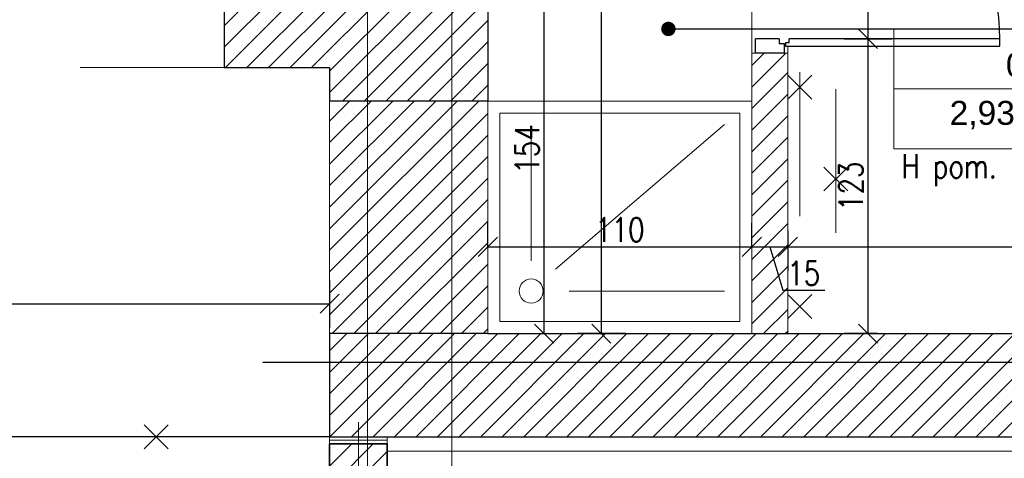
# Model space of a CAD drawing. Header units: millimetres. Extents: x -66901 to 936319, y -323998 to 488548.
# Tile 43 of 84: x 746547 to 750652, y 72502 to 74331. Entities that reach past the tile are written whole.
import ezdxf
from ezdxf import colors
from ezdxf.entities.mleader import LeaderData, LeaderLine
from ezdxf.enums import TextEntityAlignment as Align
from ezdxf.lldxf.tags import DXFTag
from ezdxf.math import Vec2, Vec3

# ---------------------------------------------------------------- set-up
doc = ezdxf.new("R2010")
doc.units = ezdxf.units.MM
doc.header["$LTSCALE"] = 5
doc.header["$MEASUREMENT"] = 0
doc.linetypes.add('ACAD_ISO03W100', pattern=[30, 12, -18])
doc.linetypes.add('ACAD_ISO04W100', pattern=[30, 24, -3, 0, -3])
for name, color, linetype, lineweight, true_color in [('A_DZIAŁOWA_PROJEKTOWANE', 7, 'Continuous', 18, 0x007cb0), ('A_HATCH', 7, 'Continuous', 5, 0x999999), ('A_HATCH_PROJEKTOWANE', 7, 'Continuous', 9, 0x0089b6), ('A_IZOLEACJA TERMI_PROJEKTOWANA', 7, 'Continuous', 15, 0x6093ac), ('A_ŚCIANY NOWOPROJEKTOWANE', 140, 'Continuous', 35, 0x00bfff)]:
    doc.layers.add(name, color=color, linetype=linetype, lineweight=lineweight, true_color=true_color)
for name, color, linetype, lineweight in [('A_KONST_ISTNIEJĄCE', 83, 'Continuous', 25), ('A_OPISY', 44, 'Continuous', 9), ('A_OSIE KONSTRUKCYJNE', 150, 'ACAD_ISO04W100', 5), ('A_WIDOK', 141, 'Continuous', 13), ('A_WIDOK-NAD', 221, 'DASHED', 13), ('A_WYMIAROWANIE', 7, 'Continuous', 9), ('A_WYPOSAŻENIE', 181, 'Continuous', 9)]:
    doc.layers.add(name, color=color, linetype=linetype, lineweight=lineweight)
doc.layers.add('A_NIEWIDOCZNE  POMOCNICZE', color=252, linetype='ACAD_ISO03W100', lineweight=5, plot=False)
doc.layers.add('K-S$UPY', color=4, linetype='Continuous')
doc.layers.add('K-WYMIARY', color=254, linetype='Continuous')
doc.styles.add('ARIAL', font='arial.ttf')
doc.styles.get("Standard").update_dxf_attribs({"font": 'simplex.shx', "width": 0.8})
doc.linetypes.add('BATTING', pattern='A,0.0001,-0.1,[134,ltypeshp.shx,S=0.1,R=0,X=-0.1,Y=0],-0.2,[134,ltypeshp.shx,S=0.1,R=180,X=0.1,Y=0],-0.1', length=0.4001)
tags = doc.linetypes.add('DASHED', pattern=[0.75, 0.5, -0.25]).pattern_tags.tags
tags[6:7] = [DXFTag(74, 4), DXFTag(75, 0), DXFTag(340, '0'), DXFTag(46, 1.0), DXFTag(50, 0.0), DXFTag(44, 0.0), DXFTag(45, 0.0)]
tags[4:5] = [DXFTag(74, 4), DXFTag(75, 0), DXFTag(340, '0'), DXFTag(46, 1.0), DXFTag(50, 0.0), DXFTag(44, 0.0), DXFTag(45, 0.0)]
doc.dimstyles.new('1 do 100', dxfattribs={"dimtxt": 10, "dimasz": 8, "dimexe": 10, "dimexo": 10, "dimgap": 2, "dimtad": 1, "dimdec": 0, "dimtxsty": 'Standard', "dimblk": 'OBLIQUE', "dimcen": 2.5, "dimadec": 0, "dimazin": 0, "dimtfac": 1, "dimtdec": 0, "dimtmove": 0, "dimatfit": 3, "dimldrblk": 'OBLIQUE', "dimfxl": 10, "dimfxlon": 1, "dimarcsym": 0})
pattern_1 = [(45, (-15049.4887, -19245.573), (-4.490128, 4.490128), [])]
pattern_2 = [(45, (-16376.026, -21976.125), (-4.490128, 4.490128), [])]

# ---------------------------------------------------------------- blocks, each defined once
blk = doc.blocks.new('OSI')
at = {"layer": 'A_OSIE KONSTRUKCYJNE', "ltscale": 2}
for p, q in [((18349.85, 22227.01), (18349.85, 19966.92)), ((18384.92, 22227.01), (18384.92, 19966.92)), ((18307.7, 20573.12), (19027.17, 20573.12)), ((18346.03, 20548.25), (18346.03, 20014.4))]:
    blk.add_line(p, q, dxfattribs=at)
blk = doc.blocks.new('ROZBIÓRKI_DOM')
at = {"layer": 'A_OPISY', "color": 22, "linetype": 'ACAD_ISO03W100', "true_color": 0xe22908}
for p, q in [((19762.15, 7872.89), (19762.15, 7613.89)), ((19777.15, 7865.89), (19777.15, 7613.89)), ((19757.15, 7721.63), (19767.15, 7711.63)), ((19757.15, 7711.63), (19767.15, 7721.63)), ((19772.15, 7683.38), (19782.15, 7673.38)), ((19772.15, 7673.38), (19782.15, 7683.38)), ((19757.15, 7630.26), (19767.15, 7620.26)), ((19757.15, 7620.26), (19767.15, 7630.26)), ((19488.89, 7575.89), (19498.89, 7565.89)), ((19488.89, 7565.89), (19498.89, 7575.89))]:
    blk.add_line(p, q, dxfattribs=at)
blk.add_lwpolyline([(19566.15, 7570.89), (19121.15, 7570.89), (19121.15, 7724.89)], dxfattribs=at)
blk = doc.blocks.new('_Oblique')
at = {"color": 0, "linetype": 'ByBlock', "lineweight": -2}
blk.add_line((-0.5, -0.5), (0.5, 0.5), dxfattribs=at)
blk = doc.blocks.new('*D509')
at = {"layer": 'A_WYMIAROWANIE', "color": 0, "lineweight": -2, "ltscale": 2, "transparency": 16777216}
for p, q in [((15417.55, 18571.66), (15397.55, 18571.66)), ((15407.55, 18209.66), (15407.55, 18571.66)), ((15417.55, 18209.66), (15397.55, 18209.66))]:
    blk.add_line(p, q, dxfattribs=at)
at = {"layer": 'Defpoints', "color": 0, "ltscale": 2, "transparency": 16777216}
for p in [(15407.55, 18571.66), (15451.54, 18571.66), (15451.54, 18209.66)]:
    blk.add_point(p, dxfattribs=at)
at = {"layer": 'A_WYMIAROWANIE', "color": 0, "lineweight": -2, "ltscale": 2, "transparency": 16777216, "xscale": 8, "yscale": 8, "zscale": 8}
for p, rotation in [((15407.55, 18571.66), 90), ((15407.55, 18209.66), 270)]:
    blk.add_blockref('_Oblique', p, dxfattribs=dict(at, rotation=rotation))
at = {"layer": 'A_WYMIAROWANIE', "color": 0, "ltscale": 2, "transparency": 16777216, "insert": (15400.44, 18390.66), "char_height": 10, "attachment_point": 5, "rotation": 90}
blk.add_mtext('362', dxfattribs=at)
blk = doc.blocks.new('*D510')
at = {"layer": 'A_WYMIAROWANIE', "color": 0, "lineweight": -2, "ltscale": 2, "transparency": 16777216}
for p, q in [((15373.71, 18363.66), (15393.71, 18363.66)), ((15383.71, 18209.66), (15383.71, 18363.66)), ((15373.71, 18209.66), (15393.71, 18209.66))]:
    blk.add_line(p, q, dxfattribs=at)
at = {"layer": 'Defpoints', "color": 0, "ltscale": 2, "transparency": 16777216}
for p in [(15360.26, 18363.66), (15383.71, 18363.66), (15360.26, 18209.66)]:
    blk.add_point(p, dxfattribs=at)
at = {"layer": 'A_WYMIAROWANIE', "color": 0, "lineweight": -2, "ltscale": 2, "transparency": 16777216, "xscale": 8, "yscale": 8, "zscale": 8}
for p, rotation in [((15383.71, 18363.66), 90), ((15383.71, 18209.66), 270)]:
    blk.add_blockref('_Oblique', p, dxfattribs=dict(at, rotation=rotation))
at = {"layer": 'A_WYMIAROWANIE', "color": 0, "ltscale": 2, "transparency": 16777216, "insert": (15376.61, 18286.66), "char_height": 10, "attachment_point": 5, "rotation": 90}
blk.add_mtext('154', dxfattribs=at)
blk = doc.blocks.new('*U595')
at = {"lineweight": 5}
for p, q in [((-75, -25), (-75, 25)), ((-75, 25), (0, 25)), ((0, 0), (0, 25)), ((0, 25), (91.58, 25)), ((91.58, 25), (91.58, -25)), ((-75, -25), (0, -25)), ((91.58, -25), (0, -25))]:
    blk.add_line(p, q, dxfattribs=at)
at = {"lineweight": 5, "ltscale": 18.5}
for p, q in [((0, 25), (0, -25)), ((-75, 0), (91.58, 0))]:
    blk.add_line(p, q, dxfattribs=at)
at = {"lineweight": 5, "ltscale": 18.5, "insert": (-5, -10.38), "char_height": 10, "attachment_point": 6, "style": 'ARIAL'}
blk.add_mtext('\\A1;m²', dxfattribs=at)
at = {"lineweight": 5, "style": 'ARIAL'}
blk.add_attdef('1NR', text='', height=10, dxfattribs=at).set_placement((-5, 5), align=Align.RIGHT)
blk.add_attdef('2POM', (5, 5), '', height=10, dxfattribs=at)
blk.add_attdef('4PL2', text='', height=10, dxfattribs=at).set_placement((-24.57, -5), align=Align.TOP_RIGHT)
blk.add_attdef('3POS', text='', height=10, dxfattribs=at).set_placement((5, -5), align=Align.TOP_LEFT)
blk = doc.blocks.new('_Dot')
at = {"color": 0, "linetype": 'ByBlock', "lineweight": -2}
blk.add_line((-0.5, 0), (-1, 0), dxfattribs=at)
at = {"color": 0, "linetype": 'ByBlock', "const_width": 0.5}
blk.add_lwpolyline([(-0.25, 0, 1), (0.25, 0, 1)], format="xyb", close=True, dxfattribs=at)
blk = doc.blocks.new('*D583')
at = {"layer": 'A_WYMIAROWANIE', "color": 0, "lineweight": -2, "ltscale": 2, "transparency": 16777216}
for p, q in [((14927.26, 18232.14), (14927.26, 18212.14)), ((15294.26, 18232.14), (15294.26, 18212.14)), ((14927.26, 18222.14), (15294.26, 18222.14))]:
    blk.add_line(p, q, dxfattribs=at)
at = {"layer": 'Defpoints', "color": 0, "ltscale": 2, "transparency": 16777216}
for p in [(14927.26, 18268.64), (15294.26, 18258.16), (15294.26, 18222.14)]:
    blk.add_point(p, dxfattribs=at)
at = {"layer": 'A_WYMIAROWANIE', "color": 0, "lineweight": -2, "ltscale": 2, "transparency": 16777216, "xscale": 8, "yscale": 8, "zscale": 8, "rotation": 180}
blk.add_blockref('_Oblique', (14927.26, 18222.14), dxfattribs=at)
at = {"layer": 'A_WYMIAROWANIE', "color": 0, "lineweight": -2, "ltscale": 2, "transparency": 16777216, "xscale": 8, "yscale": 8, "zscale": 8}
blk.add_blockref('_Oblique', (15294.26, 18222.14), dxfattribs=at)
at = {"layer": 'A_WYMIAROWANIE', "color": 0, "ltscale": 2, "transparency": 16777216, "insert": (15110.76, 18229.25), "char_height": 10, "attachment_point": 5}
blk.add_mtext('367', dxfattribs=at)
blk = doc.blocks.new('*D587')
at = {"layer": 'A_WYMIAROWANIE', "color": 0, "lineweight": -2, "ltscale": 2, "transparency": 16777216}
for p, q in [((15360.26, 18245.85), (15360.26, 18255.85)), ((15470.26, 18245.85), (15470.26, 18255.85)), ((15360.26, 18245.85), (15470.26, 18245.85))]:
    blk.add_line(p, q, dxfattribs=at)
at = {"layer": 'Defpoints', "color": 0, "ltscale": 2, "transparency": 16777216}
for p in [(15470.26, 18245.85), (15360.26, 18236.81), (15470.26, 18236.81)]:
    blk.add_point(p, dxfattribs=at)
at = {"layer": 'A_WYMIAROWANIE', "color": 0, "lineweight": -2, "ltscale": 2, "transparency": 16777216, "xscale": 8, "yscale": 8, "zscale": 8, "rotation": 180}
blk.add_blockref('_Oblique', (15360.26, 18245.85), dxfattribs=at)
at = {"layer": 'A_WYMIAROWANIE', "color": 0, "lineweight": -2, "ltscale": 2, "transparency": 16777216, "xscale": 8, "yscale": 8, "zscale": 8}
blk.add_blockref('_Oblique', (15470.26, 18245.85), dxfattribs=at)
at = {"layer": 'A_WYMIAROWANIE', "color": 0, "ltscale": 2, "transparency": 16777216, "insert": (15415.26, 18252.96), "char_height": 10, "attachment_point": 5}
blk.add_mtext('110', dxfattribs=at)
blk = doc.blocks.new('*D588')
at = {"layer": 'A_WYMIAROWANIE', "color": 0, "lineweight": -2, "ltscale": 2, "transparency": 16777216}
for p, q in [((15470.26, 18245.85), (15470.26, 18255.85)), ((15485.26, 18252.48), (15485.26, 18235.85)), ((15470.26, 18245.85), (15485.26, 18245.85)), ((15477.76, 18245.85), (15483.19, 18227.74)), ((15483.19, 18227.74), (15500.65, 18227.74))]:
    blk.add_line(p, q, dxfattribs=at)
at = {"layer": 'Defpoints', "color": 0, "ltscale": 2, "transparency": 16777216}
for p in [(15485.26, 18262.48), (15485.26, 18245.85), (15470.26, 18236.81)]:
    blk.add_point(p, dxfattribs=at)
at = {"layer": 'A_WYMIAROWANIE', "color": 0, "lineweight": -2, "ltscale": 2, "transparency": 16777216, "xscale": 8, "yscale": 8, "zscale": 8, "rotation": 180}
blk.add_blockref('_Oblique', (15470.26, 18245.85), dxfattribs=at)
at = {"layer": 'A_WYMIAROWANIE', "color": 0, "lineweight": -2, "ltscale": 2, "transparency": 16777216, "xscale": 8, "yscale": 8, "zscale": 8}
blk.add_blockref('_Oblique', (15485.26, 18245.85), dxfattribs=at)
at = {"layer": 'A_WYMIAROWANIE', "color": 0, "ltscale": 2, "transparency": 16777216, "insert": (15491.92, 18234.85), "char_height": 10, "attachment_point": 5}
blk.add_mtext('15', dxfattribs=at)
blk = doc.blocks.new('*D589')
at = {"layer": 'A_WYMIAROWANIE', "color": 0, "lineweight": -2, "ltscale": 2, "transparency": 16777216}
for p, q in [((15721.26, 18255.85), (15721.26, 18235.85)), ((15485.26, 18252.48), (15485.26, 18235.85)), ((15485.26, 18245.85), (15721.26, 18245.85))]:
    blk.add_line(p, q, dxfattribs=at)
at = {"layer": 'Defpoints', "color": 0, "ltscale": 2, "transparency": 16777216}
for p in [(15721.26, 18277.67), (15485.26, 18262.48), (15721.26, 18245.85)]:
    blk.add_point(p, dxfattribs=at)
at = {"layer": 'A_WYMIAROWANIE', "color": 0, "lineweight": -2, "ltscale": 2, "transparency": 16777216, "xscale": 8, "yscale": 8, "zscale": 8, "rotation": 180}
blk.add_blockref('_Oblique', (15485.26, 18245.85), dxfattribs=at)
at = {"layer": 'A_WYMIAROWANIE', "color": 0, "lineweight": -2, "ltscale": 2, "transparency": 16777216, "xscale": 8, "yscale": 8, "zscale": 8}
blk.add_blockref('_Oblique', (15721.26, 18245.85), dxfattribs=at)
at = {"layer": 'A_WYMIAROWANIE', "color": 0, "ltscale": 2, "transparency": 16777216, "insert": (15603.26, 18252.96), "char_height": 10, "attachment_point": 5}
blk.add_mtext('236', dxfattribs=at)
blk = doc.blocks.new('*D590')
at = {"layer": 'A_WYMIAROWANIE', "color": 0, "lineweight": -2, "ltscale": 2, "transparency": 16777216}
for p, q in [((15508.71, 18332.62), (15528.71, 18332.62)), ((15518.71, 18209.66), (15518.71, 18332.62)), ((15522.7, 18209.66), (15508.71, 18209.66))]:
    blk.add_line(p, q, dxfattribs=at)
at = {"layer": 'Defpoints', "color": 0, "ltscale": 2, "transparency": 16777216}
for p in [(15481.73, 18332.62), (15518.71, 18332.62), (15532.7, 18209.66)]:
    blk.add_point(p, dxfattribs=at)
at = {"layer": 'A_WYMIAROWANIE', "color": 0, "lineweight": -2, "ltscale": 2, "transparency": 16777216, "xscale": 8, "yscale": 8, "zscale": 8}
for p, rotation in [((15518.71, 18332.62), 90), ((15518.71, 18209.66), 270)]:
    blk.add_blockref('_Oblique', p, dxfattribs=dict(at, rotation=rotation))
at = {"layer": 'A_WYMIAROWANIE', "color": 0, "ltscale": 2, "transparency": 16777216, "insert": (15511.6, 18271.14), "char_height": 10, "attachment_point": 5, "rotation": 90}
blk.add_mtext('123', dxfattribs=at)
blk = doc.blocks.new('*D591')
at = {"layer": 'A_WYMIAROWANIE', "color": 0, "lineweight": -2, "ltscale": 2, "transparency": 16777216}
for p, q in [((15508.71, 18422.02), (15528.71, 18422.02)), ((15518.71, 18332.62), (15518.71, 18422.02)), ((15508.71, 18332.62), (15528.71, 18332.62))]:
    blk.add_line(p, q, dxfattribs=at)
at = {"layer": 'Defpoints', "color": 0, "ltscale": 2, "transparency": 16777216}
for p in [(15477.76, 18422.02), (15518.71, 18422.02), (15481.73, 18332.62)]:
    blk.add_point(p, dxfattribs=at)
at = {"layer": 'A_WYMIAROWANIE', "color": 0, "lineweight": -2, "ltscale": 2, "transparency": 16777216, "xscale": 8, "yscale": 8, "zscale": 8}
for p, rotation in [((15518.71, 18422.02), 90), ((15518.71, 18332.62), 270)]:
    blk.add_blockref('_Oblique', p, dxfattribs=dict(at, rotation=rotation))
at = {"layer": 'A_WYMIAROWANIE', "color": 0, "ltscale": 2, "transparency": 16777216, "insert": (15511.6, 18377.32), "char_height": 10, "attachment_point": 5, "rotation": 90}
blk.add_mtext('89', dxfattribs=at)
blk = doc.blocks.new('A$C704C2890')
at = {"layer": 'A_HATCH'}
h = blk.add_hatch(dxfattribs=at)
h.set_pattern_fill('ANSI31', color=256, scale=2)
h.set_pattern_definition(pattern_1)
h.paths.add_polyline_path([(2024, -1237), (1954, -1237), (1914, -1237), (1914, -1280), (1958, -1280), (1958, -1294), (2024, -1294)])
h.paths.add_polyline_path([(1739, -1237), (1567, -1237), (1567, -1280), (1739, -1280)])
h.paths.add_polyline_path([(1467, -1144), (1439, -1144), (1439, -1237), (1467, -1237)])
h.paths.add_polyline_path([(1467, -1019), (1439, -1019), (1439, -1044), (1467, -1044)])
h.paths.add_polyline_path([(1467, -507), (1439, -507), (1439, -931), (1467, -931)])
h.paths.add_polyline_path([(1516, -597), (1467, -597), (1467, -667), (1516, -667)])
h.paths.add_polyline_path([(1516, -479), (1482, -479), (1482, -447), (1475.1, -447), (1439, -447), (1439, -507), (1467, -507), (1516, -507)])
h.paths.add_polyline_path([(1954, -479), (1727, -479), (1727, -474), (1699, -474), (1699, -479), (1699, -507), (1954, -507)])
h.paths.add_polyline_path([(1727, -349), (1699, -349), (1699, -384), (1727, -384)])
h.paths.add_polyline_path([(1727, -172), (1727, -129), (1674, -129), (1674, -136.43), (1674, -172), (1699, -172), (1699, -245), (1727, -245)])
h.paths.add_polyline_path([(1482, 38), (1411, 38), (1411, 30), (1411, -5), (1439, -5), (1439, -172), (1529, -172), (1529, -129), (1482, -129)])
h.paths.add_polyline_path([(1482, -172), (1439, -172), (1439, -320), (1482, -320)])
h = blk.add_hatch(dxfattribs=at)
h.set_pattern_fill('ANSI31', color=256, scale=2)
h.set_pattern_definition(pattern_1)
h.paths.add_polyline_path([(2428, 38), (2345, 38), (2345, 25), (2345, -5), (2385, -5), (2385, -312), (2428, -312)])
h.paths.add_polyline_path([(2428, -467), (2420, -467), (2385, -467), (2385, -585), (2428, -585)])
h.paths.add_polyline_path([(2428, -740), (2385, -740), (2385, -964), (2355, -964), (2355, -1029), (2385, -1029), (2385, -1391), (2024, -1391), (2000, -1391), (1958, -1391), (1958, -1434), (2428, -1434)])
h.paths.add_polyline_path([(1995, 38), (1888, 38), (1888, -3), (1919, -3), (1919, -129), (1962, -129), (1962, -5), (1995, -5)])
h.paths.add_polyline_path([(2149, -1029), (2149, -964), (2024, -964), (2024, -172), (2024, -129), (1919, -129), (1873, -129), (1873, -172), (1954, -172), (1954, -1142), (2024, -1142), (2024, -1029)])
at = {"layer": 'A_HATCH_PROJEKTOWANE', "ltscale": 2}
h = blk.add_hatch(dxfattribs=at)
h.set_pattern_fill('ANSI31', color=256, scale=2)
h.set_pattern_definition(pattern_2)
h.paths.add_polyline_path([(2149, -1029), (2134, -1029), (2134, -1174), (2149, -1174)])
h.paths.add_polyline_path([(2149, -1274), (2134, -1274), (2134, -1391), (2149, -1391)])
h = blk.add_hatch(dxfattribs=at)
h.set_pattern_fill('ANSI31', color=256, scale=2)
h.set_pattern_definition(pattern_2)
h.paths.add_polyline_path([(1591, -1283), (1567, -1283), (1567, -1671), (1591, -1671)])
h.paths.add_polyline_path([(1128, -1671), (1128, -1695), (1257.24, -1695), (1257.24, -1671)])
h.paths.add_polyline_path([(893, -1671), (893, -1695), (1028, -1695), (1028, -1671)])
h.paths.add_polyline_path([(1007, -1525), (983, -1525), (983, -1671), (1007, -1671)])
h.paths.add_polyline_path([(1007, -1425), (1007, -1405), (983, -1405), (983, -1425)])
h.paths.add_polyline_path([(1007, -1283), (983, -1283), (983, -1305), (1007, -1305)])
h.paths.add_polyline_path([(678, -1442), (654, -1442), (654, -1695), (743, -1695), (743, -1687), (743, -1671), (678, -1671)])
h.paths.add_polyline_path([(1718, -1695), (1718, -1671), (1257.24, -1671), (1257.24, -1695)])
h.paths.add_polyline_path([(1868, -1671), (1868, -1695), (1982, -1695), (1982, -1455), (1982, -1437), (1958, -1437), (1958, -1455), (1958, -1671)])
h = blk.add_hatch(dxfattribs=at)
h.set_pattern_fill('ANSI31', color=256, scale=2)
h.set_pattern_definition([(45, (-15091.4887, -19245.573), (-4.490128, 4.490128), [])])
h.paths.add_polyline_path([(2024, -1294), (1958, -1294), (1958, -1391), (2024, -1391)])
at = {"color": 144}
for p, q in [((2145.47, -1268.04), (2145.47, -1270.03)), ((2149.58, -1269.61), (2149.58, -1268.06)), ((2145.47, -1270.03), (2147.46, -1270.03)), ((2148.04, -1269.61), (2149.58, -1269.61))]:
    blk.add_line(p, q, dxfattribs=at)
for points in [[(2145.47, -1268.04), (2135.54, -1268.04)], [(2147.46, -1270.03), (2147.46, -1274), (2135.54, -1274), (2135.54, -1268.04)], [(2148.04, -1271.15), (2237.44, -1271.15), (2237.44, -1268.06), (2149.58, -1268.06)], [(2148.04, -1269.61), (2148.04, -1271.15)]]:
    blk.add_lwpolyline(points, dxfattribs=at)
blk.add_arc((2148.01, -1268.06), 89.43, 359.9989, 90.3548, dxfattribs=at)
at = {"layer": 'A_DZIAŁOWA_PROJEKTOWANE', "ltscale": 2}
for p, q in [((2134, -1274), (2134, -1391)), ((2134, -1274), (2149, -1274)), ((2149, -1274), (2149, -1391))]:
    blk.add_line(p, q, dxfattribs=at)
blk.add_lwpolyline([(2024, -1294), (1958, -1294), (1958, -1391), (2024, -1391)], close=True, dxfattribs=at)
at = {"layer": 'A_IZOLEACJA TERMI_PROJEKTOWANA', "ltscale": 2}
for p, q in [((1958, -1437), (1958, -1434)), ((1982, -1437), (1982, -1434))]:
    blk.add_line(p, q, dxfattribs=at)
at = {"layer": 'A_IZOLEACJA TERMI_PROJEKTOWANA', "linetype": 'BATTING', "ltscale": 3}
blk.add_line((1958, -1435.5), (1982, -1435.5), dxfattribs=at)
at = {"layer": 'A_IZOLEACJA TERMI_PROJEKTOWANA', "linetype": 'BATTING', "ltscale": 14}
blk.add_lwpolyline([(2434, -735), (2434, -1440), (1982, -1440), (1982, -1440)], dxfattribs=at)
at = {"layer": 'A_KONST_ISTNIEJĄCE', "ltscale": 2}
for p, q in [((1914, -1237), (1914, -1280)), ((2024, -1237), (2024, -1294)), ((2024, -1294), (1958, -1294)), ((2024, -1391), (1958, -1391)), ((2024, -1391), (2385, -1391))]:
    blk.add_line(p, q, dxfattribs=at)
for points in [[(1958, -1391), (1958, -1434), (2428, -1434), (2428, -740)], [(1914, -1280), (1958, -1280), (1958, -1294)]]:
    blk.add_lwpolyline(points, dxfattribs=at)
at = {"layer": 'A_NIEWIDOCZNE  POMOCNICZE', "ltscale": 2}
for points in [[(1962, -5), (2385, -5), (2385, -964), (2355, -964), (2355, -1029), (2385, -1029), (2385, -1391), (2149, -1391), (2149, -964), (2024, -964), (2024, -129), (1962, -129), (1962, -5)], [(1737, -1035), (1737, -842), (1954, -842), (1954, -1237), (1914, -1237), (1914, -1280), (1958, -1280), (1958, -1671), (1591, -1671), (1591, -1280), (1739, -1280), (1739, -1237), (1467, -1237), (1467, -1035), (1737, -1035)], [(1979, -1157), (2134, -1157), (2134, -1391), (2024, -1391), (2024, -1237), (1979, -1237), (1979, -1157)]]:
    blk.add_lwpolyline(points, dxfattribs=at)
at = {"layer": 'A_WIDOK-NAD', "linetype": 'ACAD_ISO03W100'}
blk.add_line((1914, -1280), (1739, -1280), dxfattribs=at)
at = {"layer": 'A_WYPOSAŻENIE'}
for p, q in [((2042.03, -1360.68), (2042.03, -1305.01)), ((2052.17, -1364.18), (2122.58, -1303.79)), ((2057.89, -1373.24), (2122.68, -1373.24))]:
    blk.add_line(p, q, dxfattribs=at)
for points in [[(2024, -1294), (2134, -1294), (2134, -1391), (2024, -1391)], [(2029, -1299), (2129, -1299), (2129, -1386), (2029, -1386)]]:
    blk.add_lwpolyline(points, close=True, dxfattribs=at)
blk.add_circle((2042.03, -1373.24), 5.03, dxfattribs=at)
at = {"layer": 'A_ŚCIANY NOWOPROJEKTOWANE', "ltscale": 2}
blk.add_line((1958, -1437), (1982, -1437), dxfattribs=at)
for points in [[(1958, -1671), (1958, -1455), (1958, -1437)], [(1982, -1437), (1982, -1455), (1982, -1695)]]:
    blk.add_lwpolyline(points, dxfattribs=at)
at = {"layer": 'A_OPISY'}
blk.add_blockref('*U595', (2268.24, -1288.92), dxfattribs=at).add_auto_attribs({'1NR': '005', '2POM': 'UMYWALNIA', '3POS': 'płyt. ceram.', '4PL2': '2,93'})
at = {"layer": 'A_OSIE KONSTRUKCYJNE'}
blk.add_blockref('OSI', (-16376.03, -21976.12), dxfattribs=at)
at = {"layer": 'A_WIDOK'}
blk.add_blockref('ROZBIÓRKI_DOM', (-17608.15, -9004.89), dxfattribs=at)
at = {"layer": 'A_OPISY', "insert": (2196.43, -1316.13), "char_height": 10, "width": 254.3544, "attachment_point": 1}
blk.add_mtext('H pom. = 287 cm', dxfattribs=at)
at = {"layer": 'A_OPISY'}
for tag, p in [('90+15', (1523.57, -388.18)), ('200', (1523.57, -407.04))]:
    blk.add_attdef(tag, p, '', height=9.86, dxfattribs=at)
blk.add_attdef('OZ', (1572.64, -382.31), '', height=9.86, rotation=270, dxfattribs=at)
at = {"layer": 'A_WYMIAROWANIE', "ltscale": 2}
for base, p1, p2, picture, middle in [((2149, 18271.52), (2134, 18262.48), (2149, -1338.18), '*D588', (2148.93, -1365.81)), ((2385, -1354.81), (2149, -1338.18), (2385, -1322.99), '*D589', (2267, -1347.7)), ((1958, -1378.52), (1591, -1332.02), (1958, -1342.5), '*D583', (1774.5, -1371.41))]:
    dim = blk.add_linear_dim(base=base, p1=p1, p2=p2, dimstyle='1 do 100', override={"dimtmove": 1}, dxfattribs=at)
    dim.commit()
    dim.dimension.update_dxf_attribs({"geometry": picture, "text_midpoint": middle, "insert": (-13336.26, -19600.66)})
for base, p1, p2, picture, middle in [((2071.29, -1029), (2115.28, -1391), (2115.28, -1029), '*D509', (2064.18, -1210)), ((2047.46, -1237), (2024, -1391), (2024, -1237), '*D510', (2040.35, -1314)), ((2182.45, -1268.04), (2196.44, -1391), (2145.47, -1268.04), '*D590', (2175.34, -1329.52))]:
    dim = blk.add_linear_dim(base=base, p1=p1, p2=p2, angle=90, dimstyle='1 do 100', dxfattribs=at)
    dim.commit()
    dim.dimension.update_dxf_attribs({"geometry": picture, "text_midpoint": middle, "insert": (-13336.26, -19600.66)})
dim = blk.add_linear_dim(base=(2182.45, -1178.64), p1=(2145.47, -1268.04), p2=(2141.5, -1178.64), angle=90, dimstyle='1 do 100', override={"dimtmove": 1}, dxfattribs=at)
dim.commit()
dim.dimension.update_dxf_attribs({"geometry": '*D591', "text_midpoint": (2175.34, -1223.34), "insert": (-13336.26, -19600.66)})
dim = blk.add_linear_dim(base=(2134, -1354.81), p1=(2024, -1363.85), p2=(2134, -1363.85), dimstyle='1 do 100', dxfattribs=at)
dim.commit()
dim.dimension.update_dxf_attribs({"geometry": '*D587', "text_midpoint": (2079, -1347.7), "insert": (-13336.26, -19600.66)})
at = {"layer": 'A_OPISY'}
ml = blk.add_multileader_mtext('Standard', dxfattribs=at)
ml.set_content('', color=256)
ml.set_leader_properties()
ml.set_arrow_properties(name='DOT')
ml.build(insert=Vec2(0, 0))
ml.multileader.update_dxf_attribs({"arrow_head_size": 6})
ctx = ml.context
ctx.base_point, ctx.arrow_head_size, ctx.plane_origin, ctx.plane_x_axis, ctx.plane_y_axis = Vec3(2268.24, -1278.44), 6, Vec3(2735.94, -1061.9), Vec3(0, -1), Vec3(1, 0)
notes = []
notes.append((ctx, [(0, (1, 1, 0), (2268.24, -1263.92), (0, -1), 14.52, [(0, [(2099.24, -1263.92)], 0, [])])]))
ctx.mtext.insert, ctx.mtext.text_direction, ctx.mtext.rotation, ctx.mtext.flow_direction = Vec3(2270.24, -1280.44), Vec3(0, -1), 4.712389, 5
for ctx, leaders in notes:
    for number, flags, end, landing, length, lines in leaders:
        leader = LeaderData()
        leader.index, (leader.has_last_leader_line, leader.has_dogleg_vector, leader.attachment_direction) = number, flags
        leader.last_leader_point, leader.dogleg_vector, leader.dogleg_length = Vec3(end), Vec3(landing), length
        for number, points, colour, breaks in lines:
            line = LeaderLine()
            line.index, line.vertices, line.color, line.breaks = number, Vec3.list(points), colors.encode_raw_color(colour), breaks
            leader.lines.append(line)
        ctx.leaders.append(leader)

msp = doc.modelspace()

# ---------------------------------------------------------------- linework, layer by layer
at = {"layer": 'K-WYMIARY'}
msp.add_line((754502.5, 72901.848), (747560.5, 72901.848), dxfattribs=at)
msp.add_lwpolyline([(747839, 72591.848), (743389, 72591.848), (743389, 74131.848)], dxfattribs=at)

# ---------------------------------------------------------------- block references
at = {"layer": 'K-S$UPY', "xscale": 10, "yscale": 10, "zscale": 10}
msp.add_blockref('A$C704C2890', (728259, 86931.848), dxfattribs=at)

doc.saveas('drawing.dxf')
